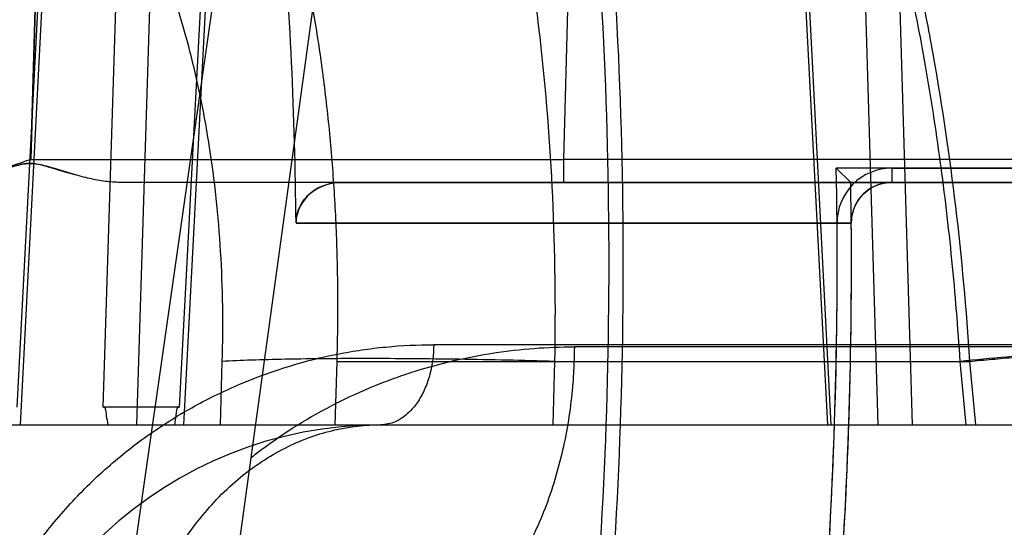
# Model space of a CAD drawing. Header units: millimetres. Extents: x 0 to 297, y 0 to 210.
# Tile 196 of 256: x 56.7509 to 56.8362, y 159.9876 to 160.0316. Entities that reach past the tile are written whole.
import ezdxf

# ---------------------------------------------------------------- set-up
doc = ezdxf.new("R2010")
doc.units = ezdxf.units.MM
doc.header["$LTSCALE"] = 16.335
doc.layers.get('0').update_dxf_attribs({"linetype": 'CONTINUOUS'})
for name, color, linetype in [('AXES_REF', 7, 'CONTINUOUS'), ('INTFCLR_1', 7, 'CONTINUOUS'), ('INTFCLR_144815', 7, 'CONTINUOUS'), ('INTFCLR_72935', 7, 'CONTINUOUS')]:
    doc.layers.add(name, color=color, linetype=linetype)

msp = doc.modelspace()

# ---------------------------------------------------------------- linework, layer by layer
at = {"color": 7, "linetype": 'Continuous'}
for radius in [6.787079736, 6.7865, 6.743039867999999]:
    msp.add_circle((57.4637306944, 154.7114647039), radius, dxfattribs=at)
msp.add_arc((57.4637306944, 154.7114647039), 6.72, 278.2771290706, 261.7228709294, dxfattribs=at)
at = {"layer": 'AXES_REF', "color": 9, "linetype": 'Continuous'}
msp.add_circle((57.4637306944, 154.7114647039), 6.191158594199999, dxfattribs=at)
at = {"layer": 'INTFCLR_1', "color": 9, "linetype": 'Continuous'}
msp.add_line((56.8264389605, 160.0186989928), (56.8264389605, 160.0174647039), dxfattribs=at)
at = {"layer": 'INTFCLR_1', "color": 6, "linetype": 'Continuous'}
for p, q in [((56.8264389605, 160.0186989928), (56.9268924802, 160.0186989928)), ((56.778785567, 160.0174647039), (57.0295349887, 160.0174647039)), ((56.7748415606, 160.0139360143), (56.82293907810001, 160.0139360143)), ((56.82293907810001, 160.0139360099), (56.8217048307, 160.0139258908))]:
    msp.add_line(p, q, dxfattribs=at)
for centre, radius, start, end in [((56.3995349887, 160.0104647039), 0.402418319, 356.0073324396, 7.6295171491), ((56.3995349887, 160.0104647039), 0.4036526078, 356.0148208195, 7.6295115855), ((56.3995349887, 160.0104647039), 0.375322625, 0.5335911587, 4.7748100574), ((56.8264389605, 160.0139647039), 0.0047342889, 90.0000042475, 180.4697367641), ((56.3995349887, 160.0104647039), 0.4221840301, 356.0547102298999, 0.4697326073), ((56.3995349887, 160.0104647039), 0.423418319, 356.0559919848, 0.4697326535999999)]:
    msp.add_arc(centre, radius, start, end, dxfattribs=at)
for points, knots in [([(56.7748410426, 160.0139600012), (56.7748386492, 160.0144775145), (56.77512777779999, 160.0155766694), (56.7764798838, 160.017039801), (56.7779395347, 160.0174647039), (56.778785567, 160.0174647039)], [0, 0, 0, 0, 0.2683498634, 0.5613055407, 1, 1, 1, 1]), ([(56.8264389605, 160.0174647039), (56.8258464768, 160.0174647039), (56.82463220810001, 160.0171475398), (56.8232811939, 160.0158285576), (56.8229364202, 160.0145843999), (56.8229389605, 160.0139647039)], [0, 0, 0, 0, 0.3270301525, 0.6579467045, 1, 1, 1, 1])]:
    msp.add_open_spline(points, degree=3, knots=knots, dxfattribs=at)
at = {"layer": 'INTFCLR_144815', "color": 9, "linetype": 'Continuous'}
for p, q in [((56.7144083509, 159.660842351), (56.8413496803, 160.5483959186)), ((56.7188759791, 159.6162597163), (56.7825135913, 160.0774146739)), ((56.7581371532, 159.997991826), (56.7605228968, 160.0725610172)), ((56.7633818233, 160.0708246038), (56.7610062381, 159.9964647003)), ((56.8172728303, 160.0658262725), (56.8208703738, 159.9964647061)), ((56.817564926, 160.065899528), (56.8211693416, 159.9964647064)), ((56.8282401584, 159.9964647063), (56.8262690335, 160.0624741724)), ((56.8252729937, 159.9964647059), (56.8233012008, 160.0624009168)), ((56.7679162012, 160.0589787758), (56.7647189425, 159.997991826)), ((56.7651206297, 159.9964647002), (56.768346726, 160.0579490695)), ((56.75069480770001, 159.9979918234), (56.7535415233, 160.0532833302)), ((56.7538689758, 160.0532100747), (56.7509446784, 159.9964647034)), ((56.798642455, 160.0428609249), (56.7979964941, 160.0194548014)), ((56.75186403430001, 160.0194548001), (56.797996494, 160.0194547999)), ((56.797996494, 160.0194547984), (56.797996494, 160.0174647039)), ((56.8397070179, 160.0194547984), (56.797996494, 160.0194547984)), ((57.0274349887, 160.0174647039), (56.7595962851, 160.0174647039)), ((56.9554697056, 160.0034036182), (56.7867669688, 160.003403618)), ((56.9727704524, 160.003220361), (56.7989480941, 160.0032203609)), ((56.7783957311, 160.0019599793), (56.8331787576, 160.0019599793)), ((56.797234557, 160.0019598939), (56.7970829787, 159.9964647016)), ((56.8328915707, 159.9964647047), (56.8323697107, 160.0019599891)), ((56.8331788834, 160.0019599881), (56.8337003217, 159.9964647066)), ((55.81651536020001, 159.9964647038), (56.9491420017, 159.996464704))]:
    msp.add_line(p, q, dxfattribs=at)
at = {"layer": 'INTFCLR_144815', "color": 6, "linetype": 'Continuous'}
for p, q in [((56.7518639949, 160.0194547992), (56.7525522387, 160.0428613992)), ((56.7525522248, 160.0428609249), (56.751863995, 160.019454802)), ((56.75572826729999, 160.0181129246), (56.75382713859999, 160.0186825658)), ((56.7684265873, 160.0019600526), (56.7682687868, 159.9964647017)), ((56.7782366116, 159.9964647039), (56.7783957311, 160.0019599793)), ((56.7647189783, 159.9979918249), (56.7581371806, 159.9979918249))]:
    msp.add_line(p, q, dxfattribs=at)
at = {"layer": 'INTFCLR_144815', "color": 7, "linetype": 'Continuous'}
for p, q in [((56.7527969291, 160.0189743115), (56.7537812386, 160.0186965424)), ((56.7537812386, 160.0186965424), (56.7551092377, 160.0182915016))]:
    msp.add_line(p, q, dxfattribs=at)
at = {"layer": 'INTFCLR_144815', "color": 9, "linetype": 'Continuous'}
msp.add_arc((56.7821730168, 159.9614647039), 0.035, 90.0000000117, 176.0000000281, dxfattribs=at)
for points, knots in [([(56.832369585, 160.0019599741), (56.8321840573, 160.0048880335), (56.8318296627, 160.009260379), (56.8312036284, 160.0150399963), (56.8304918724, 160.020656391), (56.8294379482, 160.0274773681), (56.827901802, 160.0354107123), (56.8263943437, 160.0418079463), (56.8252173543, 160.0461596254), (56.8245180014, 160.0485807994), (56.8234699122, 160.0520583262), (56.8218087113, 160.057048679), (56.819347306, 160.063361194), (56.8171052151, 160.0682919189), (56.8154369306, 160.0715538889), (56.814471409, 160.0733347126), (56.8130481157, 160.0758604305), (56.8108512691, 160.0794129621), (56.8067879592, 160.085028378), (56.80285048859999, 160.0893262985), (56.7992322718, 160.0924281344), (56.7970232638, 160.0941445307), (56.7953338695, 160.0952809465), (56.7942358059, 160.0959470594)], [0, 0, 0, 0, 0.0839822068, 0.1255314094, 0.166399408, 0.2460266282, 0.3230456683, 0.3976498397, 0.43409919, 0.4520761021, 0.4697861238, 0.5380636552, 0.6025619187, 0.6636457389, 0.6930137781, 0.7074212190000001, 0.7216279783, 0.7760004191, 0.8268564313, 0.9199491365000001, 0.9418203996, 0.9632373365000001, 1, 1, 1, 1]), ([(56.7736392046, 160.0885545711), (56.7754429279, 160.0866799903), (56.7780188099, 160.0835388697), (56.7807094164, 160.0794974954), (56.7822684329, 160.0768822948), (56.7846699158, 160.0725342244), (56.7871384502, 160.0670725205), (56.7892257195, 160.0613042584), (56.79036820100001, 160.0577425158), (56.79206209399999, 160.0519941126), (56.7936895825, 160.0449706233), (56.7949261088, 160.037739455), (56.7955451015, 160.0333884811), (56.7963858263, 160.026584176), (56.7972026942, 160.0161006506), (56.7973220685, 160.0067190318), (56.7972345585, 160.0019599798)], [0, 0, 0, 0, 0.0850352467, 0.1321993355, 0.1586374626, 0.184533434, 0.2945491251, 0.3540148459, 0.3850058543, 0.4168022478, 0.5498956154, 0.6203095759, 0.6565717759, 0.6935412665, 0.8444107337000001, 1, 1, 1, 1]), ([(56.8075543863, 160.0848875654), (56.8082580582, 160.0840324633), (56.8093689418, 160.0826073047), (56.8108387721, 160.0805597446), (56.8130001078, 160.0773576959), (56.81489749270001, 160.0741392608), (56.8178452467, 160.0685428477), (56.8198138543, 160.0642038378), (56.8216798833, 160.05946958), (56.8229396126, 160.0560727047), (56.8250580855, 160.0497909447), (56.82713329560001, 160.0422837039), (56.8286697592, 160.0354621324), (56.8294916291, 160.0313746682), (56.8306663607, 160.0250276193), (56.8321008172, 160.0152362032), (56.8328954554, 160.0064401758), (56.8331787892, 160.0019599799)], [0, 0, 0, 0, 0.037731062, 0.0615327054, 0.0858667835, 0.1693452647, 0.1886175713, 0.301387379, 0.3313841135, 0.3620034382, 0.4248151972, 0.5572078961, 0.6271273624, 0.6630327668, 0.6992546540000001, 0.8470480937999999, 1, 1, 1, 1]), ([(56.8262688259, 160.0624742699), (56.8270329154, 160.0620930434), (56.8303036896, 160.0603611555), (56.8346140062, 160.0574588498), (56.83903363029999, 160.0536495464), (56.84141013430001, 160.051251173), (56.8429449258, 160.0495466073), (56.8439693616, 160.0483639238), (56.8457276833, 160.0462124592), (56.8481045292, 160.0429446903), (56.8507290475, 160.0387325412), (56.852511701, 160.035377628), (56.85363241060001, 160.03304312), (56.8543733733, 160.0314322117), (56.85561600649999, 160.028546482), (56.8572120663, 160.0242915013), (56.8588407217, 160.018997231), (56.8599573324, 160.0144365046), (56.8607080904, 160.0106844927), (56.8613646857, 160.0068355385), (56.8617354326, 160.0039157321), (56.8619280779, 160.0019599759)], [0, 0, 0, 0, 0.0349656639, 0.1515158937, 0.2116583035, 0.2737159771, 0.2895989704, 0.3055789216, 0.337781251, 0.4033508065, 0.4708757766, 0.5408433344, 0.5587814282, 0.5769111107, 0.613445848, 0.6874148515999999, 0.7628661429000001, 0.8401335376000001, 0.8795657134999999, 0.9195289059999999, 1, 1, 1, 1]), ([(56.7535415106, 160.0532833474), (56.7539336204, 160.0528277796), (56.7546880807, 160.051915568), (56.7568782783, 160.0490588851), (56.7591634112, 160.0454269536), (56.7611125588, 160.0415359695), (56.7621693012, 160.0391535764), (56.76371868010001, 160.0353489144), (56.7652189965, 160.0306666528), (56.7663579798, 160.0258194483), (56.76692428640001, 160.0229146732), (56.7676885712, 160.0183886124), (56.768426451, 160.0113987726), (56.7685175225, 160.0051320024), (56.7684265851, 160.0019599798)], [0, 0, 0, 0, 0.0330260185, 0.0650214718, 0.1977633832, 0.2678561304, 0.3040333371, 0.3409350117, 0.4935538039, 0.5734544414, 0.6144424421, 0.6561400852, 0.8256420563, 1, 1, 1, 1]), ([(56.86192807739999, 160.0019599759), (56.8625593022, 160.0020729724), (56.8637156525, 160.00229125), (56.86507795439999, 160.0025871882), (56.8659790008, 160.0028272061), (56.8664865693, 160.0029818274), (56.8668677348, 160.0031381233), (56.8671079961, 160.0032541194), (56.86725239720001, 160.003436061), (56.8670849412, 160.0036017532), (56.8668084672, 160.0036721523), (56.8663585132, 160.0037631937), (56.8657326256, 160.0038223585), (56.8645393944, 160.0038941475), (56.8626196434, 160.0039160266), (56.8598498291, 160.0038691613), (56.8565327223, 160.0037467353), (56.85279421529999, 160.0035552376), (56.8473675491, 160.0032178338), (56.8405258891, 160.0027001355), (56.8350454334, 160.0022135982), (56.832369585, 160.0019599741)], [0, 0, 0, 0, 0.0474327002, 0.08702920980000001, 0.1031164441, 0.1163299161, 0.1264001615, 0.1331502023, 0.136904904, 0.1405827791, 0.1475406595, 0.1586407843, 0.1741697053, 0.1941272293, 0.2469955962, 0.3161509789, 0.3990162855, 0.4925111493, 0.5930368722, 0.8011854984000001, 1, 1, 1, 1]), ([(56.8331787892, 160.0019599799), (56.8338234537, 160.0020210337), (56.8351310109, 160.0021429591), (56.8378073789, 160.0023845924), (56.8426427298, 160.0027983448), (56.84817326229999, 160.0032164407), (56.853598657, 160.0035534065), (56.85733652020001, 160.0037446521), (56.86065338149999, 160.003866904), (56.8634235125, 160.0039137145), (56.8653438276, 160.0038918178), (56.8665379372, 160.0038201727), (56.8671645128, 160.0037609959), (56.8676157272, 160.0036702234), (56.8678924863, 160.0035996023), (56.86806171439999, 160.0034351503), (56.8679193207, 160.0032524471), (56.86767968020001, 160.0031368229), (56.8673001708, 160.0029806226), (56.866793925, 160.0028262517), (56.8658948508, 160.0025864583), (56.8645348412, 160.0022908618), (56.8633803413, 160.0020728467), (56.8627500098, 160.0019599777)], [0, 0, 0, 0, 0.0479129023, 0.0971672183, 0.1988326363, 0.4069923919, 0.5075252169, 0.6010316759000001, 0.6839158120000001, 0.7530992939, 0.8060063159, 0.8259868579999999, 0.8415409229, 0.85266775, 0.8596520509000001, 0.8633462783, 0.8670826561, 0.8738036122, 0.8838427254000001, 0.8970247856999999, 0.9130811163, 0.9526192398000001, 1, 1, 1, 1]), ([(56.7467171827, 159.9754647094), (56.7468840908, 159.9759289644), (56.7473690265, 159.9772059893), (56.7482617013, 159.9792495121), (56.7498239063, 159.9822909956), (56.7516358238, 159.985147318), (56.7536671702, 159.9877881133), (56.7557910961, 159.9902411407), (56.7586451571, 159.9930110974), (56.761743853, 159.995415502), (56.7643187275, 159.9970907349), (56.7669054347, 159.9985869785), (56.7714880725, 160.0007779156), (56.7763361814, 160.0022463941), (56.7805289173, 160.0029662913), (56.7832970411, 160.0033028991), (56.7853820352, 160.0034018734), (56.7867669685, 160.0034035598)], [0, 0, 0, 0, 0.0284645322, 0.0787984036, 0.1285671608, 0.2256500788, 0.273394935, 0.320708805, 0.412764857, 0.5023490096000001, 0.5465190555, 0.5899295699, 0.6746804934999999, 0.8391693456, 0.8798035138, 0.9200937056, 1, 1, 1, 1]), ([(56.7709515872, 159.9936280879), (56.7712467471, 159.9938603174), (56.77354340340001, 159.9956200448), (56.7770757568, 159.9978064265), (56.7810495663, 159.999623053), (56.783340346, 160.0005042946), (56.7867371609, 160.0016552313), (56.7919208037, 160.0028651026), (56.7966216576, 160.0032185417), (56.7989480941, 160.0032203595)], [0, 0, 0, 0, 0.0374033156, 0.2881626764, 0.4111685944, 0.4722081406, 0.5325245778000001, 0.7683059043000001, 1, 1, 1, 1]), ([(56.7989480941, 160.0032203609), (56.7989457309, 160.0028061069), (56.79892882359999, 160.0019709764), (56.7988449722, 160.0002794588), (56.7986413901, 159.9981339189), (56.79823151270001, 159.9955490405), (56.7974549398, 159.9921252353), (56.7960642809, 159.9880272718), (56.7937310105, 159.9836091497), (56.7908436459, 159.9799809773), (56.7875694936, 159.9773461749), (56.7841220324, 159.9758012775), (56.7817613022, 159.9754647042), (56.7806456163, 159.9754647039)], [0, 0, 0, 0, 0.0340774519, 0.0687006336, 0.1393008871, 0.2112464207, 0.2838353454, 0.4279363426, 0.5658356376, 0.6928549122, 0.8067642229, 0.908222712, 1, 1, 1, 1]), ([(56.7867669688, 160.0034036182), (56.7867620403, 160.0025431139), (56.7865994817, 160.0012358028), (56.7860419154, 159.999605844), (56.7854575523, 159.998499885), (56.7846338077, 159.9974723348), (56.78354408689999, 159.9966747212), (56.782601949, 159.9964647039), (56.7821730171, 159.9964647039)], [0, 0, 0, 0, 0.2832732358, 0.4275454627, 0.5655703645, 0.6927295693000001, 0.8588003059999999, 1, 1, 1, 1]), ([(56.797234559, 160.0019599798), (56.7958636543, 160.0019976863), (56.7931114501, 160.0020648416), (56.7889976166, 160.0021396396), (56.7849450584, 160.0021860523), (56.7799277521, 160.0022069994), (56.7752829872, 160.0021736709), (56.7711039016, 160.0020713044), (56.769271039, 160.0020009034), (56.7684265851, 160.0019599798)], [0, 0, 0, 0, 0.1427902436, 0.2866379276, 0.4283935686, 0.5647589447, 0.8090350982, 0.9119737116, 1, 1, 1, 1]), ([(56.7599605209, 159.9694450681), (56.7600069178, 159.9711116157), (56.7603432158, 159.9745138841), (56.761609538, 159.979540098), (56.7636948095, 159.9843546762), (56.7665546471, 159.9886513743), (56.7700523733, 159.9921574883), (56.7739757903, 159.994681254), (56.7780671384, 159.9961476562), (56.780841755, 159.996464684), (56.7821728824, 159.9964647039)], [0, 0, 0, 0, 0.1297853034, 0.2650928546, 0.4019477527, 0.5362419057, 0.6645323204, 0.7847508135, 0.8963762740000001, 1, 1, 1, 1])]:
    msp.add_open_spline(points, degree=3, knots=knots, dxfattribs=at)
at = {"layer": 'INTFCLR_144815', "color": 6, "linetype": 'Continuous'}
for points, knots in [([(56.7783957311, 160.0019599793), (56.7784487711, 160.003792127), (56.778494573, 160.0074488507), (56.7783796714, 160.0129151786), (56.7780791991, 160.0183332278), (56.7775918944, 160.0236859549), (56.7769165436, 160.0289584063), (56.7760506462, 160.0341403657), (56.7749919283, 160.039215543), (56.7737358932, 160.0441769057), (56.7722771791, 160.0490143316), (56.7706080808, 160.0537210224), (56.7693441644, 160.056779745), (56.7686752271, 160.0582809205)], [0, 0, 0, 0, 0.09544020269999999, 0.1903798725, 0.2846433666, 0.3779344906, 0.4701898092, 0.5613594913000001, 0.6514315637, 0.7400675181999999, 0.8277651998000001, 0.9144240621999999, 1, 1, 1, 1]), ([(56.7518640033, 160.0194547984), (56.7513829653, 160.0192845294), (56.7504698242, 160.0189578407), (56.7491557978, 160.0185251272), (56.7479650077, 160.0181687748), (56.7468880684, 160.0178933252), (56.7459199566, 160.0176918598), (56.7448294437, 160.0175218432), (56.7440535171, 160.0174647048), (56.7435686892, 160.0174647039)], [0, 0, 0, 0, 0.1786388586, 0.3394965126, 0.4842572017, 0.6136897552, 0.7285313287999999, 0.8302725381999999, 1, 1, 1, 1]), ([(56.758567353, 159.9964647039), (56.7585285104, 159.9967248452), (56.7583964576, 159.9971392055), (56.7584057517, 159.9979917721), (56.7581371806, 159.9979918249)], [0, 0, 0, 0, 0.4947836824, 1, 1, 1, 1]), ([(56.7643449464, 159.9964647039), (56.76437682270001, 159.9967370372), (56.7644947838, 159.9971425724), (56.76446622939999, 159.9979917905), (56.7647189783, 159.9979918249)], [0, 0, 0, 0, 0.520347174, 1, 1, 1, 1])]:
    msp.add_open_spline(points, degree=3, knots=knots, dxfattribs=at)
at = {"layer": 'INTFCLR_144815', "color": 7, "linetype": 'Continuous'}
for points, knots in [([(56.7537811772, 160.0186965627), (56.7535378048, 160.018773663), (56.7528824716, 160.0189641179), (56.7517689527, 160.0192097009), (56.75066703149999, 160.0189375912), (56.7500128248, 160.0187544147), (56.7497715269, 160.0186819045)], [0, 0, 0, 0, 0.1866490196, 0.5011213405, 0.8157900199, 1, 1, 1, 1]), ([(56.7497715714, 160.0186818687), (56.7500169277, 160.0187561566), (56.7506545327, 160.0189353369), (56.7516662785, 160.0191827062), (56.7524452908, 160.0190647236), (56.7527969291, 160.0189743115)], [0, 0, 0, 0, 0.249520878, 0.6466051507, 1, 1, 1, 1]), ([(56.759596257, 160.0174647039), (56.7591674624, 160.0174647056), (56.7582857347, 160.017534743), (56.7569148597, 160.0177928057), (56.75540639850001, 160.0181922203), (56.7543493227, 160.0185206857), (56.7537811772, 160.0186965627)], [0, 0, 0, 0, 0.2156589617, 0.4433020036, 0.7008774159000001, 1, 1, 1, 1])]:
    msp.add_open_spline(points, degree=3, knots=knots, dxfattribs=at)
for points in [[(56.75382713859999, 160.0186825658), (56.75381186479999, 160.0186873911), (56.7537965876, 160.0186921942), (56.7537813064, 160.0186969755)], [(56.7537813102, 160.0186969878), (56.7537965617, 160.0186922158), (56.75381181, 160.0186874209), (56.7538270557, 160.0186826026)]]:
    msp.add_open_spline(points, degree=3, dxfattribs=at)
at = {"layer": 'INTFCLR_72935', "color": 6, "linetype": 'Continuous'}
for p, q in [((56.8228954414, 160.0174647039), (56.8216387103, 160.0186989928)), ((56.9303344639, 160.0186989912), (56.8216387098, 160.0186989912)), ((56.778785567, 160.0174647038), (57.0295349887, 160.0174647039)), ((56.82293907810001, 160.0139360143), (56.7748415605, 160.0139360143))]:
    msp.add_line(p, q, dxfattribs=at)
for radius, start, end in [(0.375322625, 0.5336423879, 4.7748100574), (0.4221840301, 356.0547102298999, 1.117569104), (0.423418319, 356.0617423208, 0.9472635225)]:
    msp.add_arc((56.3995349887, 160.0104647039), radius, start, end, dxfattribs=at)
for points, knots in [([(56.778785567, 160.0174647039), (56.7783118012, 160.0174647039), (56.77736298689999, 160.0173073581), (56.7756461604, 160.0164199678), (56.7748365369, 160.0149330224), (56.7748410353, 160.0139603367)], [0, 0, 0, 0, 0.2475738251, 0.4917021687, 1, 1, 1, 1]), ([(56.82293881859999, 160.0139630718), (56.8229363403, 160.0145676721), (56.8232691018, 160.015801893), (56.8246071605, 160.0171377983), (56.82583778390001, 160.0174647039), (56.8264389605, 160.0174647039)], [0, 0, 0, 0, 0.3336468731, 0.6682452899, 1, 1, 1, 1])]:
    msp.add_open_spline(points, degree=3, knots=knots, dxfattribs=at)

doc.saveas('drawing.dxf')
